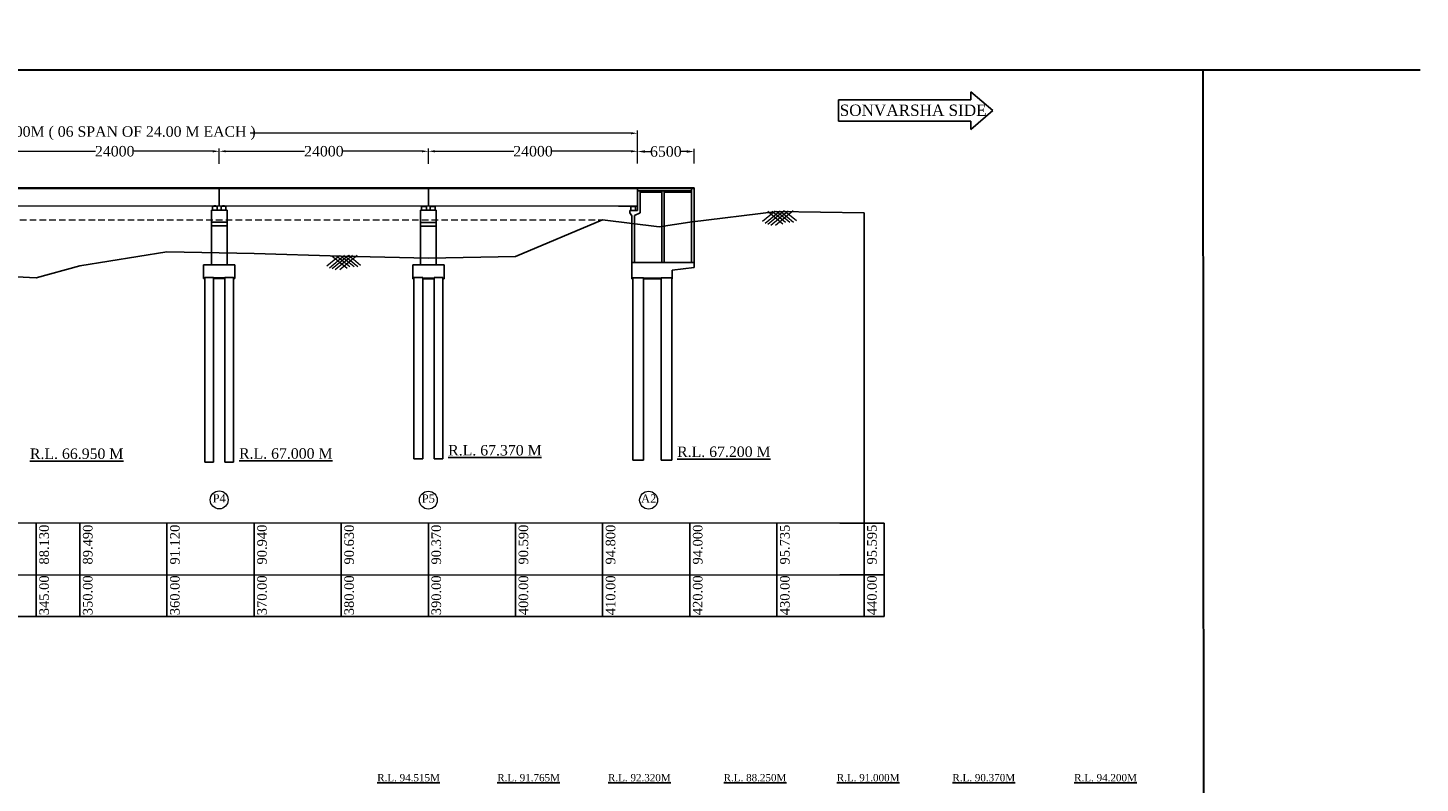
# Model space of a CAD drawing. Header units: millimetres. Extents: x 555781 to 21888299, y -694980 to 71431.
# Tile 10 of 10: x 21728523 to 21888299, y -228433 to -141803. Entities that reach past the tile are written whole.
import ezdxf

# ---------------------------------------------------------------- set-up
doc = ezdxf.new("R2010")
doc.units = ezdxf.units.MM
doc.header["$LTSCALE"] = 1000
doc.header["$MEASUREMENT"] = 0
doc.linetypes.add('DASHED', pattern=[0.75, 0.5, -0.25])
doc.linetypes.add('DASHED2', pattern=[0.375, 0.25, -0.125])
doc.layers.get('0').update_dxf_attribs({"color": 250})
for name, color, linetype in [('dimension', 71, 'Continuous'), ('GROUND_LVL', 114, 'Continuous'), ('plan', 12, 'Continuous'), ('reinforcement', 7, 'Continuous'), ('STRUCTURE', 7, 'Continuous'), ('text', 7, 'Continuous')]:
    doc.layers.add(name, color=color, linetype=linetype)
doc.layers.add('HFL Line', color=130, linetype='DASHED2', lineweight=13)
doc.styles.get("Standard").update_dxf_attribs({"font": 'times.ttf'})
doc.dimstyles.new('Abut-standard', dxfattribs={"dimtxt": 300, "dimasz": 200, "dimexe": 300, "dimexo": 50, "dimgap": 50, "dimtad": 0, "dimtih": 1, "dimtoh": 1, "dimdec": 0, "dimzin": 0, "dimdsep": 46, "dimtxsty": 'Standard', "dimblk": 'OBLIQUE', "dimcen": 0.09, "dimdle": 300, "dimclrd": 256, "dimclre": 256, "dimclrt": 256, "dimadec": 0, "dimazin": 0, "dimtp": 0.9995, "dimtm": 0.9995, "dimtfac": 1, "dimtdec": 0, "dimtix": 1, "dimtofl": 0, "dimtmove": 1, "dimatfit": 3, "dimfxl": 1, "dimtolj": 1, "dimtzin": 0, "dimlwd": 0, "dimlwe": 0, "dimarcsym": 0})

# ---------------------------------------------------------------- blocks, each defined once
blk = doc.blocks.new('*D253')
at = {"layer": 'Defpoints', "color": 0, "linetype": 'Continuous', "transparency": 16777216}
for p in [(21798484, -153890), (21654492, -156009), (21798484, -155690)]:
    blk.add_point(p, dxfattribs=at)
at = {"layer": 'dimension', "linetype": 'Continuous', "lineweight": 9, "transparency": 16777216}
for p, q in [((21654492, -155959), (21654492, -153590)), ((21798484, -155640), (21798484, -153590))]:
    blk.add_line(p, q, dxfattribs=at)
at = {"layer": 'dimension', "linetype": 'Continuous', "lineweight": 0, "transparency": 16777216}
for p, q in [((21655242, -153890), (21698955, -153890)), ((21797734, -153890), (21754021, -153890))]:
    blk.add_line(p, q, dxfattribs=at)
at = {"layer": 'dimension', "linetype": 'Continuous', "transparency": 16777216}
for points in [[(21655242, -153765), (21655242, -154015), (21654492, -153890)], [(21797734, -153765), (21797734, -154015), (21798484, -153890)]]:
    blk.add_solid(points, dxfattribs=at)
at = {"layer": 'dimension', "linetype": 'Continuous', "lineweight": 9, "transparency": 16777216, "insert": (21726488, -153890), "char_height": 1050, "attachment_point": 5}
blk.add_mtext('\\A1;{\\H1.1429x;TOTAL LENGTH OF BRIDGE = 144.00M ( 06 SPAN OF 24.00 M EACH )}', dxfattribs=at)
blk = doc.blocks.new('*D293')
at = {"layer": 'Defpoints', "color": 0, "linetype": 'Continuous', "transparency": 16777216}
for p in [(21804984, -155990), (21798484, -157397), (21804984, -157397)]:
    blk.add_point(p, dxfattribs=at)
at = {"layer": 'dimension', "linetype": 'Continuous', "lineweight": 9, "transparency": 16777216}
for p, q in [((21798484, -157347), (21798484, -155690)), ((21804984, -157347), (21804984, -155690))]:
    blk.add_line(p, q, dxfattribs=at)
at = {"layer": 'dimension', "linetype": 'Continuous', "lineweight": 0, "transparency": 16777216}
for p, q in [((21799334, -155990), (21799982, -155990)), ((21804134, -155990), (21803486, -155990))]:
    blk.add_line(p, q, dxfattribs=at)
at = {"layer": 'dimension', "linetype": 'Continuous', "transparency": 16777216}
for points in [[(21799334, -155848), (21799334, -156132), (21798484, -155990)], [(21804134, -155848), (21804134, -156132), (21804984, -155990)]]:
    blk.add_solid(points, dxfattribs=at)
at = {"layer": 'dimension', "linetype": 'Continuous', "lineweight": 9, "transparency": 16777216, "insert": (21801734, -155990), "char_height": 900, "attachment_point": 5}
blk.add_mtext('\\A1;{\\H1.3333x;6500}', dxfattribs=at)
blk = doc.blocks.new('*D296')
at = {"layer": 'Defpoints', "color": 0, "linetype": 'Continuous', "transparency": 16777216}
for p in [(21750492, -155959), (21726492, -157461), (21750492, -157250)]:
    blk.add_point(p, dxfattribs=at)
at = {"layer": 'dimension', "linetype": 'Continuous', "lineweight": 9, "transparency": 16777216}
for p, q in [((21726492, -157411), (21726492, -155659)), ((21750492, -157200), (21750492, -155659))]:
    blk.add_line(p, q, dxfattribs=at)
at = {"layer": 'dimension', "linetype": 'Continuous', "lineweight": 0, "transparency": 16777216}
for p, q in [((21727242, -155959), (21736278, -155959)), ((21749742, -155959), (21740706, -155959))]:
    blk.add_line(p, q, dxfattribs=at)
at = {"layer": 'dimension', "linetype": 'Continuous', "transparency": 16777216}
for points in [[(21727242, -155834), (21727242, -156084), (21726492, -155959)], [(21749742, -155834), (21749742, -156084), (21750492, -155959)]]:
    blk.add_solid(points, dxfattribs=at)
at = {"layer": 'dimension', "linetype": 'Continuous', "lineweight": 9, "transparency": 16777216, "insert": (21738492, -155959), "char_height": 975, "attachment_point": 5}
blk.add_mtext('\\A1;{\\H1.2308x;24000}', dxfattribs=at)
blk = doc.blocks.new('*D297')
at = {"layer": 'Defpoints', "color": 0, "linetype": 'Continuous', "transparency": 16777216}
for p in [(21774492, -155959), (21750492, -157461), (21774492, -157250)]:
    blk.add_point(p, dxfattribs=at)
at = {"layer": 'dimension', "linetype": 'Continuous', "lineweight": 9, "transparency": 16777216}
for p, q in [((21750492, -157411), (21750492, -155659)), ((21774492, -157200), (21774492, -155659))]:
    blk.add_line(p, q, dxfattribs=at)
at = {"layer": 'dimension', "linetype": 'Continuous', "lineweight": 0, "transparency": 16777216}
for p, q in [((21751242, -155959), (21760278, -155959)), ((21773742, -155959), (21764706, -155959))]:
    blk.add_line(p, q, dxfattribs=at)
at = {"layer": 'dimension', "linetype": 'Continuous', "transparency": 16777216}
for points in [[(21751242, -155834), (21751242, -156084), (21750492, -155959)], [(21773742, -155834), (21773742, -156084), (21774492, -155959)]]:
    blk.add_solid(points, dxfattribs=at)
at = {"layer": 'dimension', "linetype": 'Continuous', "lineweight": 9, "transparency": 16777216, "insert": (21762492, -155959), "char_height": 975, "attachment_point": 5}
blk.add_mtext('\\A1;{\\H1.2308x;24000}', dxfattribs=at)
blk = doc.blocks.new('*D298')
at = {"layer": 'Defpoints', "color": 0, "linetype": 'Continuous', "transparency": 16777216}
for p in [(21798492, -155959), (21774492, -157461), (21798492, -157250)]:
    blk.add_point(p, dxfattribs=at)
at = {"layer": 'dimension', "linetype": 'Continuous', "lineweight": 9, "transparency": 16777216}
for p, q in [((21774492, -157411), (21774492, -155659)), ((21798492, -157200), (21798492, -155659))]:
    blk.add_line(p, q, dxfattribs=at)
at = {"layer": 'dimension', "linetype": 'Continuous', "lineweight": 0, "transparency": 16777216}
for p, q in [((21775242, -155959), (21784278, -155959)), ((21797742, -155959), (21788706, -155959))]:
    blk.add_line(p, q, dxfattribs=at)
at = {"layer": 'dimension', "linetype": 'Continuous', "transparency": 16777216}
for points in [[(21775242, -155834), (21775242, -156084), (21774492, -155959)], [(21797742, -155834), (21797742, -156084), (21798492, -155959)]]:
    blk.add_solid(points, dxfattribs=at)
at = {"layer": 'dimension', "linetype": 'Continuous', "lineweight": 9, "transparency": 16777216, "insert": (21786492, -155959), "char_height": 975, "attachment_point": 5}
blk.add_mtext('\\A1;{\\H1.2308x;24000}', dxfattribs=at)

msp = doc.modelspace()

# ---------------------------------------------------------------- hatches: boundary and pattern name
at = {"layer": 'plan', "linetype": 'Continuous'}
msp.add_hatch(color=0, dxfattribs=at).paths.add_polyline_path([(21798109.6, -162236.7), (21798109.6, -162275.7), (21797859.7, -162275.7), (21797859.7, -162236.7)])
at = {"layer": 'reinforcement', "linetype": 'Continuous'}
h = msp.add_hatch(dxfattribs=at)
h.set_pattern_fill('AR-SAND', color=0, scale=50)
h.set_pattern_definition([(37.5, (1951373.6, 555077.66), (-3.1496679, 96.34118845), [0, -76, 0, -85, 0, -81.25]), (7.5, (1951373.6, 555077.66), (88.4888353, 141.1073033), [0, -41, 0, -68.5, 0, -26.25]), (327.5, (1951312.1, 555077.66), (155.7070931, 0.28295268), [0, -25, 0, -90, 0, -117.5]), (317.5, (1951312.1, 555077.66), (150.3063302, 43.88377825), [0, -12.5, 0, -59, 0, -67.5])])
h.paths.add_polyline_path([(21801531, -160637.1), (21801531, -160487.2), (21804677.8, -160487.2), (21804677.8, -160637.1)])
h.paths.add_polyline_path([(21798783.8, -160637.1), (21798783.8, -160487.2), (21801281.2, -160487.2), (21801281.2, -160637.1)])
at = {"layer": 'STRUCTURE'}
for points in [[(21749859, -162210.3), (21749859, -162249.3), (21750109, -162249.3), (21750109, -162210.3)], [(21750859, -162210.3), (21750859, -162249.3), (21751109, -162249.3), (21751109, -162210.3)], [(21773859, -162236.2), (21773859, -162275.2), (21774109, -162275.2), (21774109, -162236.2)], [(21774859, -162236.2), (21774859, -162275.2), (21775109, -162275.2), (21775109, -162236.2)]]:
    msp.add_hatch(color=0, dxfattribs=at).paths.add_polyline_path(points)

# ---------------------------------------------------------------- linework, layer by layer
at = {"color": 0, "lineweight": 30, "ltscale": 10}
for p, q in [((21587879.5, -146637), (21888298.5, -146626.3)), ((21863357.5, -146627.2), (21863539.5, -323960.7))]:
    msp.add_line(p, q, dxfattribs=at)
at = {"color": 5}
for p, q in [((21821556.5, -150072.1), (21821556.5, -152495.8)), ((21821556.5, -150072.1), (21836743.6, -150072.1)), ((21836743.6, -149147.6), (21839265.6, -151285.1)), ((21836743.6, -150072.1), (21836743.6, -149147.6)), ((21836743.6, -149147.6), (21836743.6, -150072.1)), ((21839265.6, -151285.1), (21836743.6, -153452.7)), ((21821556.5, -152495.8), (21836743.6, -152495.8)), ((21836743.6, -152495.8), (21836743.6, -153452.7))]:
    msp.add_line(p, q, dxfattribs=at)
at = {"color": 0}
for p, q in [((21729484, -198606.4), (21729484, -209341.1)), ((21729484, -198606.4), (21729484, -209341.1)), ((21729484, -198606.4), (21729484, -209341.1)), ((21729484, -198606.4), (21729484, -209341.1)), ((21734484, -198606.4), (21734484, -209341.1)), ((21734484, -198606.4), (21734484, -209341.1)), ((21734484, -198606.4), (21734484, -209341.1)), ((21734484, -198606.4), (21734484, -209341.1)), ((21744484, -198606.4), (21744484, -209341.1)), ((21744484, -198606.4), (21744484, -209341.1)), ((21744484, -198606.4), (21744484, -209341.1)), ((21744484, -198606.4), (21744484, -209341.1)), ((21754484, -198606.4), (21754484, -209341.1)), ((21754484, -198606.4), (21754484, -209341.1)), ((21754484, -198606.4), (21754484, -209341.1)), ((21754484, -198606.4), (21754484, -209341.1)), ((21764484, -198606.4), (21764484, -209341.1)), ((21764484, -198606.4), (21764484, -209341.1)), ((21764484, -198606.4), (21764484, -209341.1)), ((21764484, -198606.4), (21764484, -209341.1)), ((21774484, -198606.4), (21774484, -209341.1)), ((21774484, -198606.4), (21774484, -209341.1)), ((21774484, -198606.4), (21774484, -209341.1)), ((21774484, -198606.4), (21774484, -209341.1)), ((21784484, -198606.4), (21784484, -209341.1)), ((21784484, -198606.4), (21784484, -209341.1)), ((21784484, -198606.4), (21784484, -209341.1)), ((21784484, -198606.4), (21784484, -209341.1)), ((21794484, -198606.4), (21794484, -209341.1)), ((21794484, -198606.4), (21794484, -209341.1)), ((21794484, -198606.4), (21794484, -209341.1)), ((21794484, -198606.4), (21794484, -209341.1)), ((21794484, -198606.4), (21794484, -209341.1)), ((21794484, -198606.4), (21794484, -209341.1)), ((21794484, -198606.4), (21794484, -209341.1)), ((21794484, -198606.4), (21794484, -209341.1)), ((21804484, -198606.4), (21804484, -209341.1)), ((21804484, -198606.4), (21804484, -209341.1)), ((21804484, -198606.4), (21804484, -209341.1)), ((21804484, -198606.4), (21804484, -209341.1)), ((21804484, -198606.4), (21804484, -209341.1)), ((21804484, -198606.4), (21804484, -209341.1)), ((21804484, -198606.4), (21804484, -209341.1)), ((21804484, -198606.4), (21804484, -209341.1)), ((21814484, -198606.4), (21814484, -209341.1)), ((21814484, -198606.4), (21814484, -209341.1)), ((21814484, -198606.4), (21814484, -209341.1)), ((21814484, -198606.4), (21814484, -209341.1)), ((21814484, -198606.4), (21814484, -209341.1)), ((21814484, -198606.4), (21814484, -209341.1)), ((21814484, -198606.4), (21814484, -209341.1)), ((21814484, -198606.4), (21814484, -209341.1)), ((21824484, -198606.4), (21824484, -209341.1)), ((21824484, -198606.4), (21824484, -209341.1)), ((21824484, -198606.4), (21824484, -209341.1)), ((21824484, -198606.4), (21824484, -209341.1)), ((21824484, -198606.4), (21824484, -209341.1)), ((21824484, -198606.4), (21824484, -209341.1)), ((21824484, -198606.4), (21824484, -209341.1)), ((21824484, -198606.4), (21824484, -209341.1))]:
    msp.add_line(p, q, dxfattribs=at)
at = {"color": 0, "lineweight": 13, "ltscale": 10}
msp.add_line((21597388, -204525.4), (21821697.5, -204525.4), dxfattribs=at)
at = {"color": 0, "ltscale": 10}
msp.add_line((21597388, -209330.3), (21821697.5, -209330.3), dxfattribs=at)
at = {"color": 0, "lineweight": 13}
for centre in [(21750484, -195945.4), (21774484, -195971.2), (21799760.1, -195976.4)]:
    msp.add_circle(centre, 1027.8, dxfattribs=at)
at = {"layer": 'GROUND_LVL', "color": 3, "lineweight": 9}
for p, q in [((21814292.5, -162829.5), (21812833.9, -164030.3)), ((21814853.8, -162822.2), (21813125.8, -164246.3)), ((21813424.7, -162841.1), (21815163.8, -164270.3)), ((21815323.9, -162793.1), (21813428.7, -164351.3)), ((21815792.2, -162810.4), (21813790.4, -164460.8)), ((21813950.1, -162834), (21815466.2, -164088.8)), ((21816332.2, -162803.8), (21814322.3, -164460.8)), ((21814431.2, -162827.7), (21815955.5, -164088.8)), ((21814932.7, -162883.1), (21816390.3, -164088.8)), ((21815364.9, -162783.6), (21816713.7, -163907.3)), ((21764292.5, -167934.5), (21762833.9, -169135.3)), ((21764853.8, -167927.2), (21763125.8, -169351.3)), ((21763424.7, -167946.1), (21765163.8, -169375.3)), ((21765323.9, -167898.1), (21763428.7, -169456.3)), ((21765792.2, -167915.4), (21763790.4, -169565.8)), ((21763950.1, -167939), (21765466.2, -169193.8)), ((21766332.2, -167908.8), (21764322.3, -169565.8)), ((21764431.2, -167932.7), (21765955.5, -169193.8)), ((21764932.7, -167988.1), (21766390.3, -169193.8)), ((21765364.9, -167888.6), (21766713.7, -169012.3))]:
    msp.add_line(p, q, dxfattribs=at)
at = {"layer": 'HFL Line', "linetype": 'DASHED2', "lineweight": 9, "ltscale": 3}
msp.add_line((21654484, -163806.4), (21794484, -163806.4), dxfattribs=at)
at = {"layer": 'plan', "linetype": 'Continuous'}
for p, q in [((21798531.2, -160162.4), (21796902.1, -160162.4)), ((21798531.2, -160237.4), (21796902.1, -160237.4)), ((21798259, -162238.2), (21798009, -162238.2))]:
    msp.add_line(p, q, dxfattribs=at)
at = {"layer": 'plan', "color": 0, "linetype": 'Continuous'}
for p, q in [((21798484, -160162.4), (21798484, -160796.3)), ((21804977.6, -160237.3), (21798484, -160237.3)), ((21804677.8, -160487.2), (21798484, -160487.2)), ((21798484, -160487.2), (21798484, -162738.1)), ((21798783.8, -160487.2), (21798783.8, -160796.3)), ((21798783.8, -160637.1), (21798783.8, -163038.4)), ((21801281.2, -160637.1), (21798783.8, -160637.1)), ((21801281.2, -160487.5), (21801281.2, -160796.3)), ((21801281.2, -160637.1), (21801281.2, -168709.2)), ((21801531, -160487.2), (21801531, -160796.3)), ((21801531, -160637.1), (21801531, -168709.2)), ((21804677.8, -160637.1), (21801531, -160637.1)), ((21804677.8, -160237.3), (21804677.8, -160796.3)), ((21804677.8, -160637.1), (21804677.8, -168709.2)), ((21804977.6, -160796.3), (21804977.6, -160162.4)), ((21804977.6, -168709.2), (21804977.6, -160237.3)), ((21797509.7, -162236.7), (21797759.6, -162236.7)), ((21798484, -162738.1), (21797608.6, -162738.1)), ((21797608.6, -163023.4), (21797608.6, -162738.1)), ((21798259.5, -162275.7), (21797709.8, -162275.7)), ((21797709.8, -162275.7), (21797709.8, -162736.5)), ((21797859.7, -162275.7), (21797859.7, -162236.7)), ((21797859.7, -162236.7), (21798109.6, -162236.7)), ((21798109.6, -162275.7), (21798109.6, -162236.7)), ((21798259.5, -162275.7), (21798259.5, -162736.5)), ((21797608.6, -163023.4), (21797834.6, -163350.7)), ((21797834.6, -168709.2), (21797834.6, -163350.7)), ((21798134.4, -163337.7), (21798783.8, -163038.4)), ((21798134.4, -168709.2), (21798134.4, -163337.7)), ((21748684, -168976.5), (21752284, -168976.5)), ((21748684, -168976.5), (21748684, -170551.4)), ((21752284, -168976.5), (21752284, -170551.4)), ((21772684, -169002.3), (21776284, -169002.3)), ((21772684, -169002.3), (21772684, -170577.2)), ((21776284, -169002.3), (21776284, -170577.2)), ((21797834.6, -168709.2), (21797834.6, -167900.2)), ((21804977.6, -168709.2), (21797834.6, -168709.2)), ((21797834.6, -170582.3), (21797834.6, -168709.2)), ((21798134.4, -168709.2), (21798134.4, -167900.2)), ((21801281.2, -167900.2), (21801281.2, -168709.2)), ((21801531, -167900.2), (21801531, -168709.2)), ((21802480.1, -169608.3), (21804977.6, -169308.6)), ((21804677.8, -167900.2), (21804677.8, -168709.2)), ((21804977.6, -168709.2), (21804977.6, -167900.2)), ((21804977.6, -169308.6), (21804977.6, -168709.2)), ((21748684, -170476.4), (21748834, -170476.4)), ((21748834, -170426.3), (21748834, -170551.4)), ((21748834, -170551.4), (21748834, -191606.4)), ((21749834.1, -170426.3), (21749834.1, -170551.4)), ((21749834.1, -170476.4), (21751133.3, -170476.4)), ((21749834.1, -170551.4), (21749834.1, -191606.4)), ((21751133.3, -170426.3), (21751133.3, -170551.4)), ((21751133.3, -170551.4), (21751133.3, -191606.4)), ((21752133.9, -170426.3), (21752133.9, -170551.4)), ((21752133.9, -170476.4), (21752284, -170476.4)), ((21752133.9, -170551.4), (21752133.9, -191606.4)), ((21772684, -170502.2), (21772834, -170502.2)), ((21772834, -170452.2), (21772834, -170577.2)), ((21772834, -170577.2), (21772834, -191236.4)), ((21773834.1, -170452.2), (21773834.1, -170577.2)), ((21773834.1, -170502.2), (21775133.3, -170502.2)), ((21773834.1, -170577.2), (21773834.1, -191236.4)), ((21775133.3, -170452.2), (21775133.3, -170577.2)), ((21775133.3, -170577.2), (21775133.3, -191236.4)), ((21776133.9, -170452.2), (21776133.9, -170577.2)), ((21776133.9, -170502.2), (21776284, -170502.2)), ((21776133.9, -170577.2), (21776133.9, -191236.4)), ((21797959.5, -191406.4), (21797959.5, -170457.4)), ((21799158.3, -191406.4), (21799158.3, -170457.4)), ((21800482, -170507.4), (21799158.3, -170507.4)), ((21800781.7, -170507.4), (21800482, -170507.4)), ((21801206.4, -170507.4), (21800781.7, -170507.4)), ((21801206.4, -191406.4), (21801206.4, -170457.4)), ((21802405.2, -191406.4), (21802405.2, -170457.4)), ((21802480.1, -169608.3), (21802480.1, -170507.4)), ((21749834.1, -191606.4), (21748834, -191606.4)), ((21751133.3, -191606.4), (21752133.9, -191606.4)), ((21773834.1, -191236.4), (21772834, -191236.4)), ((21775133.3, -191236.4), (21776133.9, -191236.4))]:
    msp.add_line(p, q, dxfattribs=at)
at = {"layer": 'plan', "color": 0, "linetype": 'Continuous', "lineweight": 5}
for p, q in [((21748684, -170551.4), (21748834.1, -170551.4)), ((21749834.1, -170551.4), (21751133.3, -170551.4)), ((21752133.9, -170551.4), (21752284, -170551.4)), ((21772684, -170577.2), (21772834.1, -170577.2)), ((21773834.1, -170577.2), (21775133.3, -170577.2)), ((21776133.9, -170577.2), (21776284, -170577.2))]:
    msp.add_line(p, q, dxfattribs=at)
at = {"layer": 'plan', "color": 0, "linetype": 'DASHED2', "ltscale": 50}
for p, q in [((21748834, -170426.3), (21749834.1, -170426.3)), ((21752133.9, -170426.3), (21751133.3, -170426.3)), ((21772834, -170452.2), (21773834.1, -170452.2)), ((21776133.9, -170452.2), (21775133.3, -170452.2))]:
    msp.add_line(p, q, dxfattribs=at)
at = {"layer": 'reinforcement', "color": 0, "linetype": 'Continuous'}
for p, q in [((21798484, -160237.3), (21796726.9, -160237.3)), ((21798484, -160237.4), (21798484, -160162.4)), ((21798484, -160796.3), (21798484, -160237.3)), ((21798484, -162738.1), (21798484, -160487.2)), ((21798484, -162237.3), (21796726.9, -162237.3)), ((21798134, -162237.3), (21796762.9, -162237.3)), ((21814484, -162871.4), (21804484, -164076.4)), ((21824484, -163011.4), (21814484, -162871.4)), ((21751384, -164107.1), (21749584, -164107.1)), ((21749584, -164107.1), (21749584, -164507.1)), ((21749584, -164507.1), (21751384, -164507.1)), ((21775384, -164132.9), (21773584, -164132.9)), ((21773584, -164132.9), (21773584, -164532.9)), ((21773584, -164532.9), (21775384, -164532.9)), ((21794484, -163806.4), (21784484, -168016.4)), ((21800984, -164606.4), (21794484, -163806.4)), ((21804484, -164076.4), (21800984, -164606.4)), ((21824484, -198606.4), (21824484, -163011.4)), ((21744484, -167486.4), (21734484, -169116.4)), ((21754484, -167666.4), (21744484, -167486.4)), ((21764484, -167976.4), (21754484, -167666.4)), ((21734484, -169116.4), (21729484, -170476.4)), ((21774484, -168236.4), (21764484, -167976.4)), ((21784484, -168016.4), (21774484, -168236.4)), ((21729484, -170476.4), (21724484, -170236.4)), ((21797959.5, -191406.4), (21799158.3, -191406.4)), ((21801206.4, -191406.4), (21802405.2, -191406.4)), ((21821697.5, -198606.4), (21597388, -198574.6)), ((21821697.5, -198606.4), (21826794, -198606.4)), ((21826794, -198606.4), (21826794, -209330.3)), ((21821697.5, -204525.4), (21826794, -204525.4)), ((21821697.5, -209330.3), (21826794, -209330.3))]:
    msp.add_line(p, q, dxfattribs=at)
at = {"layer": 'STRUCTURE', "color": 0}
for p, q in [((21749584, -162706.3), (21749584, -168976.5)), ((21749584, -162706.3), (21751384, -162706.3)), ((21749709, -162249.3), (21749709, -162706.3)), ((21749709, -162249.3), (21750259, -162249.3)), ((21749859, -162249.3), (21749859, -162210.3)), ((21749859, -162210.3), (21750109, -162210.3)), ((21750109, -162249.3), (21750109, -162210.3)), ((21750259, -162249.3), (21750259, -162706.3)), ((21750709, -162249.3), (21751259, -162249.3)), ((21750709, -162249.3), (21750709, -162706.3)), ((21750859, -162210.3), (21751109, -162210.3)), ((21750859, -162249.3), (21750859, -162210.3)), ((21751109, -162249.3), (21751109, -162210.3)), ((21751259, -162249.3), (21751259, -162706.3)), ((21751384, -162706.3), (21751384, -168976.5)), ((21773584, -162732.2), (21773584, -169002.3)), ((21773584, -162732.2), (21775384, -162732.2)), ((21773709, -162275.2), (21773709, -162732.2)), ((21773709, -162275.2), (21774259, -162275.2)), ((21773859, -162275.2), (21773859, -162236.2)), ((21773859, -162236.2), (21774109, -162236.2)), ((21774109, -162275.2), (21774109, -162236.2)), ((21774259, -162275.2), (21774259, -162732.2)), ((21774709, -162275.2), (21775259, -162275.2)), ((21774709, -162275.2), (21774709, -162732.2)), ((21774859, -162236.2), (21775109, -162236.2)), ((21774859, -162275.2), (21774859, -162236.2)), ((21775109, -162275.2), (21775109, -162236.2)), ((21775259, -162275.2), (21775259, -162732.2)), ((21775384, -162732.2), (21775384, -169002.3)), ((21749584, -168393.9), (21749584, -168976.5)), ((21751384, -168393.9), (21751384, -168976.5)), ((21773584, -168419.7), (21773584, -169002.3)), ((21775384, -168419.7), (21775384, -169002.3))]:
    msp.add_line(p, q, dxfattribs=at)
at = {"layer": 'text', "color": 0}
for p, q in [((21654834, -160206.4), (21796315.7, -160237.4)), ((21654834, -160206.4), (21796315.7, -160237.4)), ((21750484, -162206.3), (21750484, -160131.4)), ((21774484, -162232.2), (21774484, -160157.2)), ((21798134, -160237.4), (21796315.7, -160237.4)), ((21798134, -160237.4), (21796315.7, -160237.4)), ((21798133.9, -162237.3), (21656652.3, -162206.3)), ((21798133.9, -162237.3), (21796315.7, -162237.3)), ((21797959.5, -170507.4), (21797834.6, -170507.4)), ((21797959.5, -170582.3), (21797834.6, -170582.3)), ((21800482, -170582.3), (21799158.3, -170582.3)), ((21800781.7, -170582.3), (21800482, -170582.3)), ((21801206.4, -170582.3), (21800781.7, -170582.3)), ((21802480.1, -170509.2), (21802405.2, -170509.2)), ((21802480.1, -170582.3), (21802405.2, -170582.3)), ((21802480.1, -170507.4), (21802480.1, -170582.3))]:
    msp.add_line(p, q, dxfattribs=at)
at = {"layer": 'text', "color": 0, "lineweight": 0}
msp.add_line((21804977.6, -160162.4), (21656652.3, -160131.4), dxfattribs=at)
at = {"layer": 'text', "color": 0, "linetype": 'DASHED', "ltscale": 300}
for p, q in [((21797959.5, -170457.4), (21799158.3, -170457.4)), ((21801206.4, -170457.4), (21802405.2, -170457.4))]:
    msp.add_line(p, q, dxfattribs=at)
at = {"layer": 'text', "color": 0}
msp.add_arc((21799082.7, -160162.6), 0.25, 0, 90, dxfattribs=at)

# ---------------------------------------------------------------- texts
at = {"color": 5, "insert": (21830118.3, -150600.1), "char_height": 1300, "width": 36445.02, "attachment_point": 2}
msp.add_mtext('{\\C256;SONVARSHA SIDE}', dxfattribs=at)
at = {"color": 0, "lineweight": 13, "char_height": 942, "width": 2102.096, "attachment_point": 2}
for s, insert in [('P4', (21750478.1, -195290.8)), ('P5', (21774478.1, -195316.7)), ('A2', (21799766, -195321.8))]:
    msp.add_mtext(s, dxfattribs=dict(at, insert=insert))
at = {"color": 0, "char_height": 500, "width": 10755.053, "attachment_point": 1, "rotation": 90}
for s, insert in [(' {\\H2.2x;345.00   88.130}', (21729839.8, -209363.4)), (' {\\H2.2x;350.00   89.490}', (21734839.8, -209363.4)), (' {\\H2.2x;360.00   91.120}', (21744839.8, -209363.4)), (' {\\H2.2x;370.00   90.940}', (21754839.8, -209363.4)), (' {\\H2.2x;380.00   90.630}', (21764839.8, -209363.4)), (' {\\H2.2x;390.00   90.370}', (21774839.8, -209363.4)), (' {\\H2.2x;400.00   90.590}', (21784839.8, -209363.4)), (' {\\H2.2x;410.00   94.800}', (21794839.8, -209363.4)), (' {\\H2.2x;420.00   94.000}', (21804839.8, -209363.4)), (' {\\H2.2x;430.00   95.735}', (21814839.8, -209363.4)), (' {\\H2.2x;440.00   95.595}', (21824839.8, -209363.4))]:
    msp.add_mtext(s, dxfattribs=dict(at, insert=insert))
at = {"color": 0, "ltscale": 2, "char_height": 840, "width": 29966.5, "attachment_point": 1}
for s, insert in [('{\\LR.L. 94.515M}', (21768616, -227388.2)), ('{\\LR.L. 91.765M}', (21782392.5, -227388.2)), ('{\\LR.L. 92.320M}', (21795103, -227388.2)), ('{\\LR.L. 88.250M}', (21808374.5, -227388.2)), ('{\\LR.L. 91.000M}', (21821353.2, -227388.2)), ('{\\LR.L. 90.370M}', (21834624.7, -227388.2)), ('{\\LR.L. 94.200M}', (21848596.7, -227388.2))]:
    msp.add_mtext(s, dxfattribs=dict(at, insert=insert))
at = {"layer": 'text', "color": 0, "char_height": 1200, "width": 12890.515, "attachment_point": 1}
for s, insert in [('{\\LR.L. 66.950 M}', (21728761.4, -190050.1)), ('{\\LR.L. 67.000 M}', (21752761.4, -190021.5)), ('{\\LR.L. 67.370 M}', (21776761.4, -189651.5)), ('{\\LR.L. 67.200 M}', (21803032.7, -189821.5))]:
    msp.add_mtext(s, dxfattribs=dict(at, insert=insert))

# ---------------------------------------------------------------- dimensions: what is measured, and where the dimension line sits
at = {"layer": 'dimension', "color": 0, "linetype": 'Continuous', "lineweight": 9}
for base, p1, p2, text, override, picture, middle in [((21798484, -153890.1), (21654492, -156008.8), (21798484, -155689.9), '{\\H1.1429x;TOTAL LENGTH OF BRIDGE = 144.00M ( 06 SPAN OF 24.00 M EACH )}', {"dimtxt": 1050, "dimasz": 750, "dimsah": 1, "dimlwe": 9}, '*D253', (21726488, -153890.1)), ((21750492, -155958.8), (21726492, -157460.6), (21750492, -157250.4), '{\\H1.2308x;24000}', {"dimtxt": 975, "dimasz": 750, "dimsah": 1, "dimlwe": 9}, '*D296', (21738492, -155958.8)), ((21774492, -155958.8), (21750492, -157460.6), (21774492, -157250.4), '{\\H1.2308x;24000}', {"dimtxt": 975, "dimasz": 750, "dimsah": 1, "dimlwe": 9}, '*D297', (21762492, -155958.8)), ((21798492, -155958.8), (21774492, -157460.6), (21798492, -157250.4), '{\\H1.2308x;24000}', {"dimtxt": 975, "dimasz": 750, "dimsah": 1, "dimlwe": 9}, '*D298', (21786492, -155958.8))]:
    dim = msp.add_linear_dim(base=base, p1=p1, p2=p2, text=text, dimstyle='Abut-standard', override=override, dxfattribs=at)
    dim.commit()
    dim.dimension.update_dxf_attribs({"geometry": picture, "text_midpoint": middle})
at = {"layer": 'dimension', "linetype": 'Continuous', "lineweight": 9}
dim = msp.add_linear_dim(base=(21804984, -155989.9), p1=(21798484, -157396.7), p2=(21804984, -157396.9), text='{\\H1.3333x;<>}', dimstyle='Abut-standard', override={"dimtxt": 900, "dimasz": 850, "dimsah": 1, "dimlwe": 9}, dxfattribs=at)
dim.commit()
dim.dimension.update_dxf_attribs({"geometry": '*D293', "text_midpoint": (21801734, -155989.9)})

doc.saveas('drawing.dxf')
